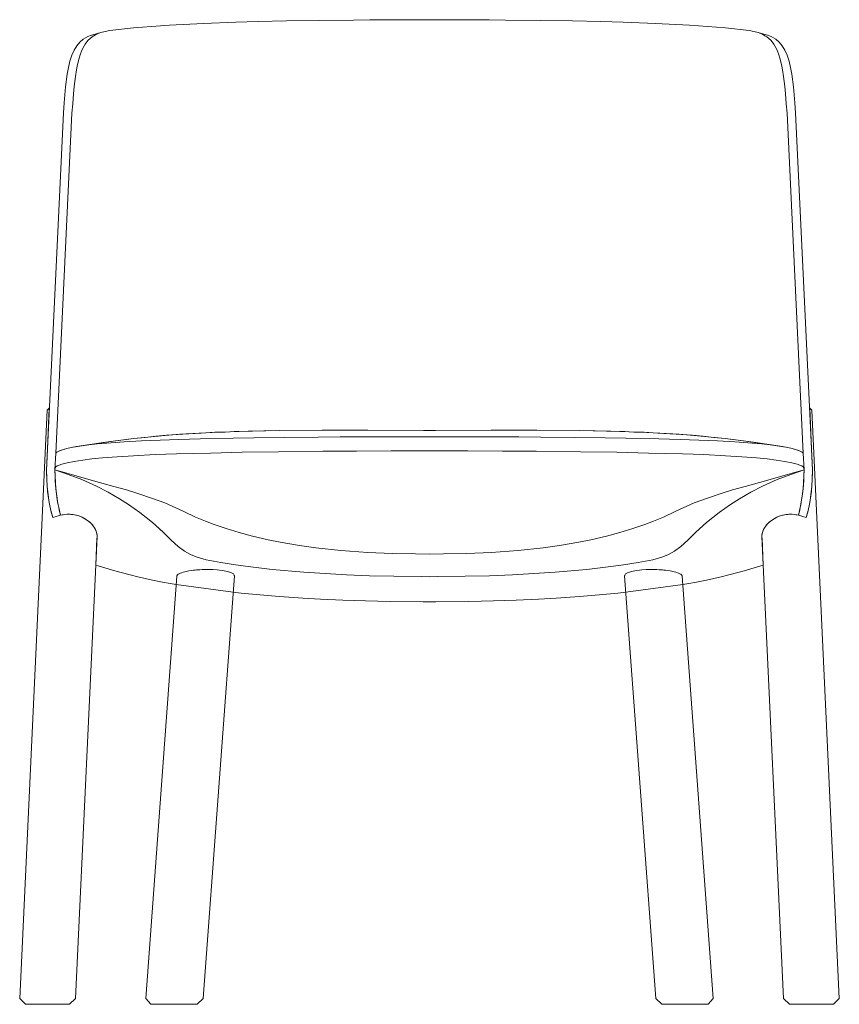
# Model space of a CAD drawing. Header units: centimetres. Extents: x -89 to 73, y -137 to 130.
# Tile 4 of 7: x -89 to -32, y -21 to 48. Entities that reach past the tile are written whole.
import ezdxf

# ---------------------------------------------------------------- set-up
doc = ezdxf.new("R2010")
doc.units = ezdxf.units.CM
doc.header["$LTSCALE"] = 5.08
doc.layers.add('Keine', color=7, linetype='Continuous', lineweight=5)

# ---------------------------------------------------------------- blocks, each defined once
blk = doc.blocks.new('Gruppe-26')
at = {"layer": 'Keine', "color": 7, "linetype": 'Continuous', "lineweight": 9}
for points in [[(-60.417, 19.478), (-60.838, 19.478), (-60.838, 19.478), (-67.357, 19.484), (-70.894, 19.463), (-73.057, 19.415), (-75.577, 19.336), (-77.837, 19.203), (-79.102, 19.106), (-81.044, 18.907), (-83.017, 18.649), (-85.029, 18.352), (-85.408, 18.284), (-85.71, 18.217), (-86.166, 18.078), (-86.319, 18.011), (-86.41, 17.955), (-86.481, 17.891), (-86.535, 16.733), (-86.524, 16.28), (-86.501, 15.835), (-86.471, 15.434), (-86.429, 15.029), (-86.394, 14.772), (-86.349, 14.478), (-86.276, 14.099), (-86.235, 13.912), (-86.145, 13.558), (-86.696, 13.398), (-86.784, 13.719), (-86.848, 14.009), (-86.918, 14.329), (-86.961, 14.584), (-86.998, 14.827), (-87.017, 14.979), (-87.077, 15.554), (-87.108, 16.104), (-87.134, 16.731), (-85.947, 41.629), (-85.899, 42.322), (-85.799, 43.443), (-85.683, 44.325), (-85.597, 44.793), (-85.49, 45.236), (-85.361, 45.635), (-85.206, 45.988), (-85.022, 46.295), (-84.805, 46.556), (-84.559, 46.762), (-84.248, 46.941), (-83.994, 47.034), (-83.248, 47.253), (-82.708, 47.372), (-81.05, 47.556), (-78.555, 47.736), (-76.169, 47.856), (-73.931, 47.938), (-72.357, 47.984), (-70.387, 48.028), (-68.173, 48.066), (-65.717, 48.093), (-64.586, 48.103), (-63.417, 48.11), (-61.851, 48.118), (-60.417, 48.117), (-58.983, 48.118), (-57.418, 48.11), (-56.248, 48.103), (-55.118, 48.093), (-52.661, 48.066), (-50.448, 48.028), (-48.478, 47.984), (-46.904, 47.938), (-44.666, 47.856), (-42.279, 47.736), (-39.784, 47.556), (-38.126, 47.372), (-37.586, 47.253), (-36.84, 47.034), (-36.587, 46.941), (-36.275, 46.762), (-36.03, 46.556), (-35.812, 46.295), (-35.628, 45.988), (-35.474, 45.635), (-35.345, 45.236), (-35.237, 44.793), (-35.151, 44.325), (-35.036, 43.443), (-34.935, 42.322), (-34.887, 41.629), (-33.7, 16.731), (-33.727, 16.104), (-33.757, 15.554), (-33.817, 14.979), (-33.836, 14.827), (-33.873, 14.584), (-33.917, 14.329), (-33.986, 14.009), (-34.05, 13.719), (-34.138, 13.398), (-34.689, 13.558), (-34.599, 13.912), (-34.558, 14.099), (-34.486, 14.478), (-34.44, 14.772), (-34.406, 15.029), (-34.363, 15.434), (-34.333, 15.835), (-34.31, 16.28), (-34.299, 16.733), (-34.353, 17.891), (-34.424, 17.955), (-34.515, 18.011), (-34.668, 18.078), (-35.125, 18.217), (-35.426, 18.284), (-35.806, 18.352), (-37.818, 18.649), (-39.79, 18.907), (-41.733, 19.106), (-42.998, 19.203), (-45.258, 19.336), (-47.778, 19.415), (-49.94, 19.463), (-53.478, 19.484), (-59.997, 19.478), (-59.997, 19.478)], [(-60.417, 7.522), (-60.732, 7.521), (-60.732, 7.523), (-60.869, 7.523), (-63.157, 7.545), (-64.885, 7.584), (-66.457, 7.636), (-68.018, 7.706), (-69.244, 7.775), (-70.887, 7.888), (-72.239, 8), (-73.547, 8.128), (-74.112, 8.185), (-78.081, 8.729), (-78.507, 8.805), (-79.042, 8.902), (-79.73, 9.04), (-80.762, 9.261), (-81.302, 9.395), (-81.929, 9.556), (-82.371, 9.675), (-83.286, 9.95), (-83.534, 10.029), (-83.695, 10.081), (-83.608, 11.954), (-83.605, 12.011), (-83.602, 12.078), (-83.604, 12.175), (-83.617, 12.243), (-83.637, 12.358), (-83.656, 12.413), (-83.688, 12.5), (-83.716, 12.558), (-83.78, 12.681), (-83.846, 12.776), (-83.926, 12.882), (-84.023, 12.989), (-84.179, 13.133), (-84.338, 13.25), (-84.474, 13.335), (-84.674, 13.435), (-84.867, 13.509), (-85.041, 13.561), (-85.298, 13.61), (-85.485, 13.626), (-85.652, 13.627), (-85.843, 13.613), (-86.044, 13.581), (-86.146, 13.558), (-86.276, 14.099), (-86.314, 14.287), (-86.372, 14.625), (-86.432, 15.058), (-86.488, 15.645), (-86.512, 16.014), (-86.528, 16.398), (-86.535, 16.733), (-86.481, 17.884), (-86.407, 17.958), (-86.319, 18.01), (-86.158, 18.08), (-85.715, 18.216), (-85.408, 18.283), (-84.969, 18.362), (-84.181, 18.47), (-82.317, 18.746), (-81.044, 18.907), (-80.237, 18.99), (-79.497, 19.065), (-78.752, 19.133), (-77.622, 19.216), (-76.352, 19.285), (-75.392, 19.342), (-74.672, 19.364), (-74.037, 19.391), (-72.763, 19.421), (-70.894, 19.463), (-67.912, 19.482), (-64.713, 19.483), (-60.417, 19.478), (-56.122, 19.483), (-52.923, 19.482), (-49.94, 19.463), (-48.071, 19.421), (-46.798, 19.391), (-46.163, 19.364), (-45.443, 19.342), (-44.483, 19.285), (-43.213, 19.216), (-42.083, 19.133), (-41.338, 19.065), (-40.598, 18.99), (-39.79, 18.907), (-38.518, 18.746), (-36.654, 18.47), (-35.865, 18.362), (-35.426, 18.283), (-35.119, 18.216), (-34.676, 18.08), (-34.516, 18.01), (-34.427, 17.958), (-34.353, 17.884), (-34.299, 16.733), (-34.306, 16.398), (-34.322, 16.014), (-34.346, 15.645), (-34.402, 15.058), (-34.463, 14.625), (-34.52, 14.287), (-34.558, 14.099), (-34.689, 13.558), (-34.79, 13.581), (-34.992, 13.613), (-35.182, 13.627), (-35.349, 13.626), (-35.536, 13.61), (-35.794, 13.561), (-35.968, 13.509), (-36.161, 13.435), (-36.36, 13.335), (-36.496, 13.25), (-36.655, 13.133), (-36.812, 12.989), (-36.908, 12.882), (-36.988, 12.776), (-37.054, 12.681), (-37.119, 12.558), (-37.146, 12.5), (-37.178, 12.413), (-37.197, 12.358), (-37.218, 12.243), (-37.23, 12.175), (-37.232, 12.078), (-37.229, 12.011), (-37.227, 11.954), (-37.139, 10.081), (-37.301, 10.029), (-37.549, 9.95), (-38.463, 9.675), (-38.905, 9.556), (-39.532, 9.395), (-40.073, 9.261), (-41.104, 9.04), (-41.793, 8.902), (-42.328, 8.805), (-42.753, 8.729), (-46.722, 8.185), (-47.288, 8.128), (-48.595, 8), (-49.948, 7.888), (-51.59, 7.775), (-52.816, 7.706), (-54.378, 7.636), (-55.949, 7.584), (-57.678, 7.545), (-59.965, 7.523), (-60.103, 7.523), (-60.103, 7.521)]]:
    blk.add_lwpolyline(points, close=True, dxfattribs=at)
for points in [[(-83.337, 47.227), (-83.643, 47.105), (-83.815, 47.003), (-83.939, 46.931), (-84.077, 46.809), (-84.213, 46.683), (-84.31, 46.566), (-84.426, 46.414), (-84.52, 46.251), (-84.608, 46.096), (-84.684, 45.923), (-84.759, 45.737), (-84.879, 45.36), (-84.991, 44.875), (-85.041, 44.624), (-85.114, 44.165), (-85.203, 43.449), (-85.25, 42.952), (-85.302, 42.254), (-85.35, 41.604), (-85.531, 38.144), (-86.481, 17.891)], [(-37.498, 47.227), (-37.191, 47.105), (-37.02, 47.003), (-36.895, 46.931), (-36.757, 46.809), (-36.621, 46.683), (-36.525, 46.566), (-36.408, 46.414), (-36.314, 46.251), (-36.226, 46.096), (-36.151, 45.923), (-36.075, 45.737), (-35.955, 45.36), (-35.844, 44.875), (-35.793, 44.624), (-35.72, 44.165), (-35.632, 43.449), (-35.584, 42.952), (-35.532, 42.254), (-35.484, 41.604), (-35.304, 38.144), (-34.353, 17.891)], [(-86.932, 21.035), (-87.073, 20.879), (-88.997, -20.148), (-88.595, -20.548), (-85.532, -20.548), (-85.113, -20.148), (-83.602, 12.068), (-83.605, 12.183), (-83.636, 12.353), (-83.694, 12.517), (-83.78, 12.681), (-83.915, 12.87), (-83.998, 12.964), (-84.114, 13.077), (-84.263, 13.197), (-84.447, 13.319), (-84.63, 13.415), (-84.799, 13.487), (-84.934, 13.532), (-85.092, 13.574), (-85.273, 13.607), (-85.415, 13.622), (-85.592, 13.629), (-85.704, 13.625), (-85.843, 13.613), (-85.974, 13.594), (-86.146, 13.558), (-86.696, 13.399), (-86.795, 13.764), (-86.918, 14.329), (-86.988, 14.748), (-87.046, 15.211), (-87.085, 15.644), (-87.112, 16.053), (-87.13, 16.56), (-87.134, 16.731), (-87.091, 17.634), (-86.932, 21.036)], [(-33.902, 21.035), (-33.761, 20.879), (-31.838, -20.148), (-32.24, -20.548), (-35.302, -20.548), (-35.721, -20.148), (-37.232, 12.068), (-37.229, 12.183), (-37.199, 12.353), (-37.14, 12.517), (-37.054, 12.681), (-36.92, 12.87), (-36.836, 12.964), (-36.721, 13.077), (-36.572, 13.197), (-36.387, 13.319), (-36.204, 13.415), (-36.035, 13.487), (-35.9, 13.532), (-35.742, 13.574), (-35.561, 13.607), (-35.419, 13.622), (-35.242, 13.629), (-35.13, 13.625), (-34.992, 13.613), (-34.86, 13.594), (-34.689, 13.558), (-34.139, 13.399), (-34.04, 13.764), (-33.917, 14.329), (-33.847, 14.748), (-33.788, 15.211), (-33.749, 15.644), (-33.723, 16.053), (-33.705, 16.56), (-33.7, 16.731), (-33.743, 17.634), (-33.902, 21.036)], [(-60.417, 19.027), (-62.72, 19.024), (-64.902, 19.026), (-66.646, 19.028), (-68.187, 19), (-70.542, 18.979), (-72.677, 18.952), (-74.117, 18.928), (-76.407, 18.876), (-77.907, 18.839), (-80.505, 18.741), (-81.712, 18.677), (-82.92, 18.593), (-83.604, 18.532), (-84.165, 18.472), (-84.655, 18.41)], [(-60.417, 19.027), (-58.114, 19.024), (-55.932, 19.026), (-54.188, 19.028), (-52.647, 19), (-50.292, 18.979), (-48.157, 18.952), (-46.717, 18.928), (-44.427, 18.876), (-42.927, 18.839), (-40.329, 18.741), (-39.122, 18.677), (-37.914, 18.593), (-37.23, 18.532), (-36.669, 18.472), (-36.179, 18.41)], [(-86.535, 16.733), (-86.522, 16.856), (-86.48, 16.929), (-86.38, 16.994), (-86.238, 17.059), (-86.051, 17.124), (-85.682, 17.22), (-85.187, 17.316), (-84.584, 17.407), (-83.965, 17.483), (-83.215, 17.555), (-82.193, 17.641), (-81.05, 17.713), (-79.543, 17.786), (-78.051, 17.841), (-75.697, 17.897), (-73.49, 17.952), (-70.937, 17.989), (-67.847, 18.02), (-65.498, 18.034), (-63.097, 18.042), (-60.416, 18.043), (-57.735, 18.042), (-55.335, 18.034), (-52.985, 18.02), (-49.895, 17.989), (-47.342, 17.952), (-45.135, 17.897), (-42.781, 17.841), (-41.289, 17.786), (-39.782, 17.713), (-38.639, 17.641), (-37.617, 17.555), (-36.867, 17.483), (-36.248, 17.407), (-35.645, 17.316), (-35.151, 17.22), (-34.781, 17.124), (-34.595, 17.059), (-34.452, 16.994), (-34.352, 16.929), (-34.31, 16.856), (-34.297, 16.733)], [(-34.299, 16.733), (-35.228, 16.392), (-36.17, 16.04), (-37.196, 15.582), (-38.008, 15.168), (-38.799, 14.71), (-39.418, 14.314), (-40.217, 13.748), (-41.093, 13.05), (-41.847, 12.371), (-42.405, 11.832), (-42.882, 11.388), (-43.328, 11.054), (-43.754, 10.817), (-44.146, 10.65), (-44.839, 10.454), (-45.864, 10.262), (-46.888, 10.099), (-47.764, 9.982), (-49.437, 9.781), (-51.651, 9.582), (-54.618, 9.403), (-56.236, 9.341), (-57.922, 9.299), (-59.869, 9.291), (-60.417, 9.275), (-60.965, 9.291), (-62.912, 9.299), (-64.598, 9.341), (-66.217, 9.403), (-69.183, 9.582), (-71.397, 9.781), (-73.07, 9.982), (-73.947, 10.099), (-74.97, 10.262), (-75.995, 10.454), (-76.688, 10.65), (-77.08, 10.817), (-77.506, 11.054), (-77.953, 11.388), (-78.429, 11.832), (-78.987, 12.371), (-79.742, 13.05), (-80.618, 13.748), (-81.417, 14.314), (-82.035, 14.71), (-82.826, 15.168), (-83.639, 15.582), (-84.664, 16.04), (-85.607, 16.392), (-86.535, 16.733)], [(-34.299, 16.733), (-34.955, 16.545), (-35.611, 16.358), (-36.988, 15.97), (-38.409, 15.57), (-39.278, 15.32), (-40.077, 15.071), (-41.108, 14.736), (-41.963, 14.414), (-42.737, 14.073), (-43.275, 13.809), (-44.104, 13.425), (-44.788, 13.143), (-45.408, 12.909), (-46.228, 12.631), (-47.133, 12.356), (-48.078, 12.105), (-49.158, 11.855), (-49.998, 11.685), (-51.345, 11.456), (-52.498, 11.296), (-54.234, 11.109), (-56.106, 10.971), (-57.818, 10.893), (-59.451, 10.862), (-60.417, 10.851), (-61.383, 10.862), (-63.017, 10.893), (-64.729, 10.971), (-66.601, 11.109), (-68.337, 11.296), (-69.489, 11.456), (-70.837, 11.685), (-71.677, 11.855), (-72.757, 12.105), (-73.701, 12.356), (-74.607, 12.631), (-75.427, 12.909), (-76.047, 13.143), (-76.731, 13.425), (-77.559, 13.809), (-78.097, 14.073), (-78.872, 14.414), (-79.727, 14.736), (-80.757, 15.071), (-81.557, 15.32), (-82.425, 15.57), (-83.847, 15.97), (-85.224, 16.358), (-85.88, 16.545), (-86.535, 16.733)], [(-78.039, 9.304), (-80.211, -20.148), (-79.841, -20.548), (-76.631, -20.548), (-76.202, -20.148), (-74.027, 9.34), (-74.03, 9.367), (-74.037, 9.39), (-74.054, 9.419), (-74.097, 9.462), (-74.14, 9.493), (-74.23, 9.545), (-74.354, 9.59), (-74.429, 9.613), (-74.524, 9.638), (-74.625, 9.661), (-74.746, 9.685), (-74.866, 9.704), (-75.06, 9.73), (-75.218, 9.746), (-75.527, 9.767), (-75.748, 9.774), (-75.928, 9.776), (-76.109, 9.774), (-76.281, 9.769), (-76.439, 9.761), (-76.561, 9.753), (-76.671, 9.744), (-76.764, 9.736), (-76.884, 9.722), (-77.196, 9.677), (-77.29, 9.66), (-77.485, 9.617), (-77.604, 9.585), (-77.711, 9.55), (-77.791, 9.518), (-77.883, 9.474), (-77.938, 9.44), (-77.963, 9.422), (-77.978, 9.41), (-77.994, 9.394), (-78.007, 9.379), (-78.017, 9.366), (-78.032, 9.338), (-78.038, 9.318), (-78.039, 9.31)], [(-42.795, 9.304), (-40.623, -20.148), (-40.993, -20.548), (-44.203, -20.548), (-44.632, -20.148), (-46.807, 9.34), (-46.805, 9.367), (-46.797, 9.39), (-46.78, 9.419), (-46.737, 9.462), (-46.694, 9.493), (-46.604, 9.545), (-46.48, 9.59), (-46.405, 9.613), (-46.31, 9.638), (-46.209, 9.661), (-46.088, 9.685), (-45.968, 9.704), (-45.774, 9.73), (-45.616, 9.746), (-45.307, 9.767), (-45.086, 9.774), (-44.907, 9.776), (-44.726, 9.774), (-44.553, 9.769), (-44.395, 9.761), (-44.273, 9.753), (-44.164, 9.744), (-44.07, 9.736), (-43.95, 9.722), (-43.638, 9.677), (-43.545, 9.66), (-43.35, 9.617), (-43.23, 9.585), (-43.124, 9.55), (-43.043, 9.518), (-42.951, 9.474), (-42.896, 9.44), (-42.871, 9.422), (-42.856, 9.41), (-42.84, 9.394), (-42.827, 9.379), (-42.817, 9.366), (-42.802, 9.338), (-42.796, 9.318), (-42.795, 9.31)]]:
    blk.add_lwpolyline(points, dxfattribs=at)

msp = doc.modelspace()

# ---------------------------------------------------------------- block references
at = {"layer": 'Keine', "color": 7}
msp.add_blockref('Gruppe-26', (0, 0), dxfattribs=at)

doc.saveas('drawing.dxf')
